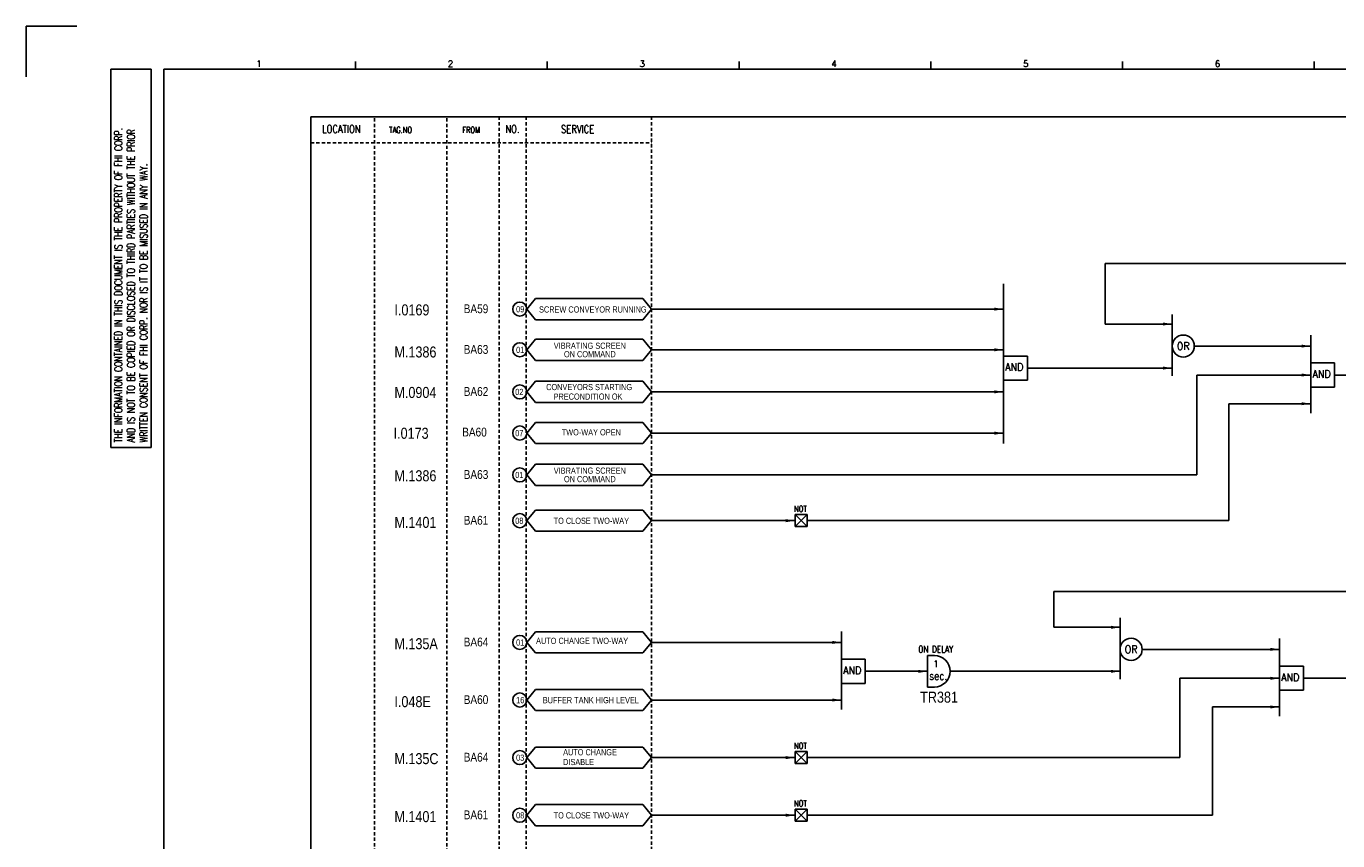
# Model space of a CAD drawing. Extents: x 2778 to 3744, y -629 to 54.
# Tile 2 of 4: x 2778 to 3375, y -317 to 54. Entities that reach past the tile are written whole.
import ezdxf
from ezdxf.enums import TextEntityAlignment as Align

# ---------------------------------------------------------------- set-up
doc = ezdxf.new("R2010")
doc.units = 0
doc.header["$MEASUREMENT"] = 0
doc.linetypes.add('HIDDEN', pattern=[4, 1.5, -1, 1.5])
doc.layers.get('0').update_dxf_attribs({"linetype": 'CONTINUOUS'})
doc.layers.get('Defpoints').update_dxf_attribs({"linetype": 'CONTINUOUS'})
for name, color, linetype in [('CON', 4, 'CONTINUOUS'), ('DCS', 7, 'CONTINUOUS'), ('DIM', 3, 'CONTINUOUS'), ('HID', 2, 'HIDDEN'), ('圖框CON', 4, 'CONTINUOUS'), ('框線', 6, 'CONTINUOUS')]:
    doc.layers.add(name, color=color, linetype=linetype)
doc.styles.add('DAYUKP', font='complex', dxfattribs={"bigfont": 'DAYUKP.SHX'})
doc.styles.add('ROMANS', font='romans', dxfattribs={"width": 0.8})
doc.styles.add('style3', font='ARIALN.TTF')

# ---------------------------------------------------------------- blocks, each defined once
blk = doc.blocks.new('LEADER')
at = {"layer": 'CON'}
blk.add_solid([(0.85, -0.57), (0.85, -1.57), (3.85, -1.07)], dxfattribs=at)
blk = doc.blocks.new('1')
at = {"layer": 'Defpoints'}
blk.add_lwpolyline([(1268.99, 689.33), (1246.02, 689.33), (1246.02, 666.36)], dxfattribs=at)
at = {"layer": '圖框CON'}
for p, q in [((1284.5, 669.81), (1302.87, 669.81)), ((1284.5, 497.52), (1284.5, 669.81)), ((1302.87, 497.52), (1302.87, 669.81)), ((1395.91, 669.85), (1395.91, 673.29)), ((1483.2, 669.85), (1483.2, 673.29)), ((1570.49, 669.85), (1570.49, 673.29)), ((1657.78, 669.85), (1657.78, 673.29)), ((1745.08, 669.85), (1745.08, 673.29)), ((1832.37, 669.85), (1832.37, 673.29)), ((1284.5, 497.52), (1302.87, 497.52))]:
    blk.add_line(p, q, dxfattribs=at)
at = {"layer": '框線'}
for p, q in [((1308.62, 669.81), (1308.62, 26.6)), ((2181.53, 669.81), (1308.62, 669.81))]:
    blk.add_line(p, q, dxfattribs=at)
at = {"style": 'DAYUKP'}
for s, p in [('1', (1350.64, 670.78)), ('2', (1437.93, 670.78)), ('3', (1525.22, 670.78)), ('4', (1612.51, 670.78)), ('5', (1699.8, 670.78)), ('6', (1787.1, 670.78))]:
    blk.add_text(s, height=2.87, dxfattribs=at).set_placement(p)
at = {"layer": 'DIM', "style": 'ROMANS', "width": 0.75}
for s, p in [('THE INFORMATION CONTAINED IN THIS DOCUMENT IS THE PROPERTY OF FHI CORP.', (1287.94, 499.82)), ('AND IS NOT TO BE COPIED OR DISCLOSED TO THIRD PARTIES WITHOUT THE PRIOR', (1293.68, 499.82)), ('WRITTEN CONSENT OF FHI CORP. NOR IS IT TO BE MISUSED IN ANY WAY.', (1299.43, 499.82))]:
    blk.add_text(s, height=3.4457, rotation=90, dxfattribs=at).set_placement(p, align=Align.MIDDLE_LEFT)

msp = doc.modelspace()

# ---------------------------------------------------------------- linework, layer by layer
at = {"layer": 'CON'}
for p, q in [((3269.02, -82.04), (3269.02, -54.52)), ((3269.02, -54.52), (3410.21, -54.52)), ((3062.47, -75.25), (3222.77, -75.25)), ((3299.55, -82.04), (3269.02, -82.04)), ((3062.47, -93.78), (3222.77, -93.78)), ((3362.64, -92.08), (3309.63, -92.08)), ((3233.63, -102.08), (3299.55, -102.08)), ((3362.64, -105.25), (3310.74, -105.25)), ((3310.74, -105.25), (3310.74, -150.72)), ((3373.5, -105.25), (3507.67, -105.25)), ((3062.47, -112.92), (3222.77, -112.92)), ((3362.64, -118.31), (3325.34, -118.31)), ((3325.34, -118.31), (3325.34, -171.56)), ((3062.47, -131.66), (3222.77, -131.66)), ((3062.47, -150.72), (3310.74, -150.72)), ((3062.47, -171.56), (3127.86, -171.56)), ((3133.32, -171.56), (3325.34, -171.56)), ((3245.66, -203.85), (3410.21, -203.85)), ((3245.66, -220.11), (3245.66, -203.85)), ((3275.83, -220.11), (3245.66, -220.11)), ((3148.98, -226.99), (3062.47, -226.99)), ((3285.91, -230.16), (3348.42, -230.16)), ((3159.84, -240.16), (3188.15, -240.16)), ((3198.47, -240.16), (3275.83, -240.16)), ((3348.42, -243.33), (3303.11, -243.33)), ((3303.11, -243.33), (3303.11, -279.44)), ((3359.29, -243.33), (3507.67, -243.33)), ((3148.98, -253.22), (3062.47, -253.22)), ((3317.87, -256.39), (3317.87, -305.67)), ((3348.42, -256.39), (3317.87, -256.39)), ((3062.47, -279.44), (3127.86, -279.44)), ((3133.32, -279.44), (3303.11, -279.44)), ((3062.47, -305.67), (3127.86, -305.67)), ((3133.32, -305.67), (3317.87, -305.67))]:
    msp.add_line(p, q, dxfattribs=at)
at = {"layer": 'CON', "color": 6}
for p, q in [((3222.77, -63.81), (3222.77, -136.48)), ((3005.77, -75.25), (3009.67, -70.44)), ((3058.58, -70.44), (3009.67, -70.44)), ((3062.47, -75.25), (3058.58, -70.44)), ((3005.77, -75.25), (3009.67, -80.07)), ((3062.47, -75.25), (3058.58, -80.07)), ((3009.67, -80.07), (3058.58, -80.07)), ((3299.55, -77.75), (3299.55, -105.63)), ((3005.77, -93.78), (3009.67, -88.96)), ((3058.58, -88.96), (3009.67, -88.96)), ((3062.47, -93.78), (3058.58, -88.96)), ((3362.64, -87.15), (3362.64, -122.57)), ((3005.77, -93.78), (3009.67, -98.59)), ((3062.47, -93.78), (3058.58, -98.59)), ((3009.67, -98.59), (3058.58, -98.59)), ((3233.63, -96.6), (3222.77, -96.6)), ((3222.77, -107.56), (3222.77, -96.6)), ((3233.63, -107.56), (3233.63, -96.6)), ((3362.64, -110.73), (3362.64, -99.77)), ((3373.5, -99.77), (3362.64, -99.77)), ((3373.5, -110.73), (3373.5, -99.77)), ((3005.77, -112.92), (3009.67, -108.11)), ((3005.77, -112.92), (3009.67, -117.74)), ((3058.58, -108.11), (3009.67, -108.11)), ((3062.47, -112.92), (3058.58, -108.11)), ((3062.47, -112.92), (3058.58, -117.74)), ((3233.63, -107.56), (3222.77, -107.56)), ((3373.5, -110.73), (3362.64, -110.73)), ((3009.67, -117.74), (3058.58, -117.74)), ((3005.77, -131.66), (3009.67, -126.85)), ((3058.58, -126.85), (3009.67, -126.85)), ((3062.47, -131.66), (3058.58, -126.85)), ((3005.77, -131.66), (3009.67, -136.48)), ((3009.67, -136.48), (3058.58, -136.48)), ((3062.47, -131.66), (3058.58, -136.48)), ((3005.77, -150.72), (3009.67, -145.91)), ((3058.58, -145.91), (3009.67, -145.91)), ((3062.47, -150.72), (3058.58, -145.91)), ((3005.77, -150.72), (3009.67, -155.54)), ((3062.47, -150.72), (3058.58, -155.54)), ((3009.67, -155.54), (3058.58, -155.54)), ((3005.77, -171.56), (3009.67, -166.74)), ((3058.58, -166.74), (3009.67, -166.74)), ((3062.47, -171.56), (3058.58, -166.74)), ((3005.77, -171.56), (3009.67, -176.38)), ((3062.47, -171.56), (3058.58, -176.38)), ((3127.86, -174.29), (3127.86, -168.83)), ((3127.86, -168.83), (3133.32, -168.83)), ((3127.86, -168.83), (3133.32, -174.29)), ((3133.32, -168.83), (3127.86, -174.29)), ((3133.32, -174.29), (3133.32, -168.83)), ((3009.67, -176.38), (3058.58, -176.38)), ((3133.32, -174.29), (3127.86, -174.29)), ((3275.83, -215.82), (3275.83, -243.71)), ((3005.77, -226.99), (3009.67, -222.18)), ((3058.58, -222.18), (3009.67, -222.18)), ((3062.47, -226.99), (3058.58, -222.18)), ((3148.98, -222.06), (3148.98, -257.48)), ((3348.42, -225.23), (3348.42, -260.65)), ((3005.77, -226.99), (3009.67, -231.81)), ((3009.67, -231.81), (3058.58, -231.81)), ((3062.47, -226.99), (3058.58, -231.81)), ((3148.98, -245.64), (3148.98, -234.68)), ((3159.84, -234.68), (3148.98, -234.68)), ((3159.84, -245.64), (3159.84, -234.68)), ((3188.15, -233.01), (3188.15, -247.3)), ((3188.15, -233.01), (3191.33, -233.01)), ((3359.29, -237.85), (3348.42, -237.85)), ((3348.42, -248.81), (3348.42, -237.85)), ((3359.29, -248.81), (3359.29, -237.85)), ((3005.77, -253.22), (3009.67, -248.4)), ((3058.58, -248.4), (3009.67, -248.4)), ((3062.47, -253.22), (3058.58, -248.4)), ((3159.84, -245.64), (3148.98, -245.64)), ((3188.15, -247.3), (3191.33, -247.3)), ((3359.29, -248.81), (3348.42, -248.81)), ((3005.77, -253.22), (3009.67, -258.03)), ((3062.47, -253.22), (3058.58, -258.03)), ((3009.67, -258.03), (3058.58, -258.03)), ((3005.77, -279.44), (3009.67, -274.63)), ((3058.58, -274.63), (3009.67, -274.63)), ((3062.47, -279.44), (3058.58, -274.63)), ((3005.77, -279.44), (3009.67, -284.26)), ((3062.47, -279.44), (3058.58, -284.26)), ((3133.32, -276.71), (3127.86, -282.17)), ((3127.86, -276.71), (3133.32, -282.17)), ((3127.86, -276.71), (3133.32, -276.71)), ((3127.86, -282.17), (3127.86, -276.71)), ((3133.32, -282.17), (3133.32, -276.71)), ((3009.67, -284.26), (3058.58, -284.26)), ((3133.32, -282.17), (3127.86, -282.17)), ((3005.77, -305.67), (3009.67, -300.85)), ((3058.58, -300.85), (3009.67, -300.85)), ((3062.47, -305.67), (3058.58, -300.85)), ((3127.86, -308.4), (3127.86, -302.94)), ((3127.86, -302.94), (3133.32, -302.94)), ((3127.86, -302.94), (3133.32, -308.4)), ((3133.32, -302.94), (3127.86, -308.4)), ((3133.32, -308.4), (3133.32, -302.94)), ((3005.77, -305.67), (3009.67, -310.49)), ((3062.47, -305.67), (3058.58, -310.49)), ((3133.32, -308.4), (3127.86, -308.4)), ((3009.67, -310.49), (3058.58, -310.49))]:
    msp.add_line(p, q, dxfattribs=at)
at = {"layer": 'CON'}
msp.add_lwpolyline([(2907.42, 12.36), (3621.42, 12.36), (3621.42, -487.45), (2907.42, -487.45)], close=True, dxfattribs=at)
for centre in [(3002.56, -75.25), (3002.56, -93.78), (3002.56, -112.92), (3002.56, -131.66), (3002.56, -150.72), (3002.56, -171.56), (3002.56, -226.99), (3002.56, -253.22), (3002.56, -279.44), (3002.56, -305.67)]:
    msp.add_circle(centre, 3.21, dxfattribs=at)
at = {"layer": 'CON', "color": 6}
for centre in [(3304.59, -92.08), (3280.87, -230.16)]:
    msp.add_circle(centre, 5.04, dxfattribs=at)
msp.add_arc((3191.33, -240.16), 7.14, 270, 90, dxfattribs=at)
at = {"layer": 'HID'}
for p, q in [((2993.12, 12.36), (2993.12, -487.47)), ((3005.54, 12.36), (3005.54, -487.47)), ((3062.47, 12.36), (3062.47, -487.45)), ((2936.47, 11.66), (2936.47, -487.45)), ((2969.4, 11.66), (2969.4, -487.45)), ((2907.42, 0.45), (3062.47, 0.45))]:
    msp.add_line(p, q, dxfattribs=at)

# ---------------------------------------------------------------- block references
msp.add_blockref('1', (1531.87, -635.78))
at = {"layer": 'CON', "xscale": 1.4, "yscale": 1.4, "zscale": 1.4}
for p in [(3217.38, -73.76), (3294.16, -80.55), (3217.38, -92.28), (3357.25, -90.59), (3294.16, -100.59), (3357.25, -103.76), (3217.38, -111.43), (3357.25, -116.82), (3217.43, -130.23), (3122.47, -170.07), (3270.44, -218.62), (3143.59, -225.5), (3343.03, -228.67), (3182.76, -238.67), (3270.44, -238.67), (3343.03, -241.83), (3143.59, -251.73), (3343.03, -254.89), (3122.47, -277.95), (3122.47, -304.18)]:
    msp.add_blockref('LEADER', p, dxfattribs=at)

# ---------------------------------------------------------------- texts
at = {"layer": 'CON', "style": 'ROMANS'}
for s, height, width, p in [('LOCATION', 3.5, 0.8, (2921.35, 6.75)), ('NO.', 3.5, 0.8, (2999.24, 6.75)), ('SERVICE', 3.5, 0.8, (3028.89, 6.68)), ('OR', 3.5, 0.9, (3304.59, -92.08)), ('OR', 3.5, 0.9, (3280.87, -230.16)), ('1', 3.02, 0.8, (3191.94, -236.79)), ('sec.', 3.78, 0.8, (3193.06, -242.16))]:
    msp.add_text(s, height=height, dxfattribs=dict(at, width=width)).set_placement(p, align=Align.MIDDLE)
for s, height, width, p in [('TAG.NO', 2.8, 0.8, (2943.08, 4.1)), ('FROM', 2.8, 0.8, (2976.34, 4.1)), ('AND', 3.5, 0.9, (3223.56, -104.4)), ('AND', 3.5, 0.9, (3363.43, -107.57)), ('NOT', 2.8, 0.8, (3127.46, -168.44)), ('ON DELAY', 3.024, 0.8, (3183.99, -232.56)), ('AND', 3.5, 0.9, (3149.77, -242.47)), ('AND', 3.5, 0.9, (3349.22, -245.64)), ('NOT', 2.8, 0.8, (3127.46, -276.32)), ('NOT', 2.8, 0.8, (3127.46, -302.55))]:
    msp.add_text(s, height=height, dxfattribs=dict(at, width=width)).set_placement(p, align=Align.BOTTOM_LEFT)
at = {"layer": 'CON', "style": 'style3'}
for s, p in [('BA59', (2977.03, -75.08)), ('BA63', (2977.03, -93.6)), ('BA62', (2977.03, -112.74)), ('BA60', (2976.34, -131.23)), ('BA63', (2977.03, -150.55)), ('BA61', (2977.03, -171.38)), ('BA64', (2977.03, -226.81)), ('BA60', (2977.03, -253.04)), ('BA64', (2977.03, -279.26)), ('BA61', (2977.03, -305.49))]:
    msp.add_text(s, height=4, dxfattribs=at).set_placement(p, align=Align.MIDDLE_LEFT)
for s, p in [('09', (3000.9, -77.53)), ('SCREW CONVEYOR RUNNING', (3011.34, -77.65)), ('01', (3000.9, -96.06)), ('VIBRATING SCREEN', (3018.04, -94.15)), ('ON COMMAND', (3022.69, -98)), ('02', (3000.49, -115.2)), ('CONVEYORS STARTING', (3014.57, -112.97)), ('PRECONDITION OK', (3017.96, -117.32)), ('07', (3000.49, -133.95)), ('TWO-WAY OPEN', (3021.67, -133.56)), ('VIBRATING SCREEN', (3018.04, -151.03)), ('01', (3000.49, -153.01)), ('ON COMMAND', (3022.69, -154.88)), ('08', (3000.49, -173.84)), ('TO CLOSE TWO-WAY', (3017.99, -173.87)), ('01', (3000.9, -229.27)), ('AUTO CHANGE TWO-WAY', (3009.98, -228.52)), ('16', (3000.9, -255.5)), ('BUFFER TANK HIGH LEVEL', (3013.05, -255.53)), ('03', (3000.9, -281.72)), ('AUTO CHANGE', (3022.29, -279.23)), ('DISABLE', (3022.29, -283.69)), ('08', (3000.9, -307.95)), ('TO CLOSE TWO-WAY', (3017.99, -307.98))]:
    msp.add_text(s, height=2.8, dxfattribs=at).set_placement(p, align=Align.BOTTOM_LEFT)
at = {"layer": 'DCS', "linetype": 'ByBlock', "style": 'style3'}
for s, p in [('I.0169', (2945.51, -78.1)), ('M.1386', (2945.51, -97.26)), ('M.0904', (2945.51, -115.69)), ('I.0173', (2945.13, -134.27)), ('M.1386', (2945.51, -153.63)), ('M.1401', (2945.51, -174.84)), ('M.135A', (2945.51, -230.08)), ('TR381', (3184.85, -254.41)), ('I.048E', (2945.51, -256.47)), ('M.135C', (2945.51, -282.41)), ('M.1401', (2945.51, -308.8))]:
    msp.add_text(s, height=5, dxfattribs=at).set_placement(p)

doc.saveas('drawing.dxf')
